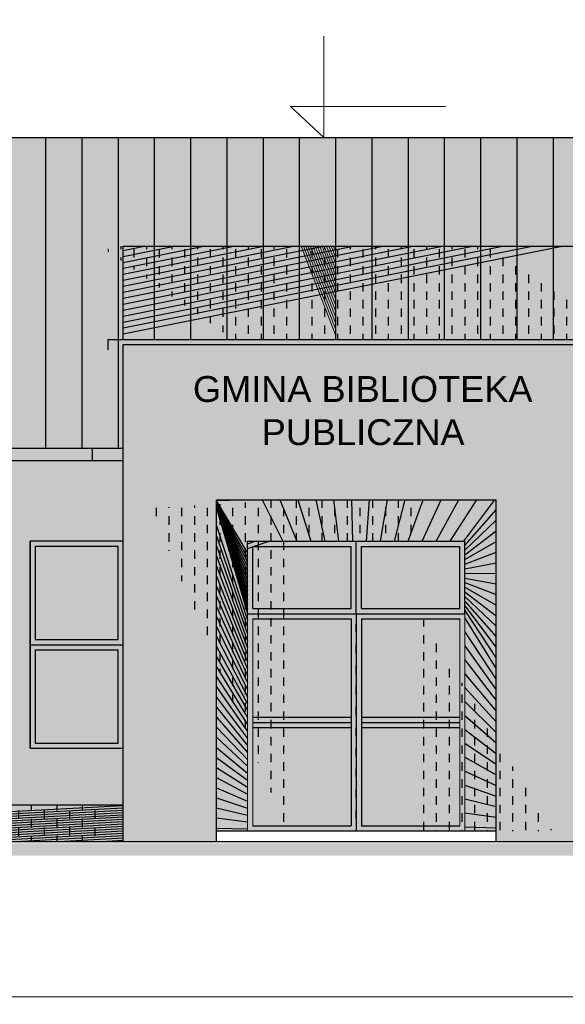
# Model space of a CAD drawing. Header units: millimetres. Extents: x 6197 to 108098, y 4257 to 29730.
# Tile 7 of 148: x 7920 to 8447, y 11440 to 12391. Entities that reach past the tile are written whole.
import ezdxf

# ---------------------------------------------------------------- set-up
doc = ezdxf.new("R2010")
doc.units = ezdxf.units.MM
doc.layers.add('&_opisy_100', color=51, linetype='Continuous', lineweight=20)
doc.layers.add('R-TAB', color=1, linetype='Continuous')
doc.styles.add('Romans', font='romans.shx', dxfattribs={"width": 0.75})
doc.styles.get("Standard").update_dxf_attribs({"font": 'arial.ttf'})

msp = doc.modelspace()

# ---------------------------------------------------------------- hatches: boundary and pattern name
h = msp.add_hatch(color=256)
h.set_gradient(color1=(73, 72, 81), color2=(73, 72, 81))
h.paths.add_polyline_path([(7350.187054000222, 12306.97812734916), (7305.187054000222, 12306.97812734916), (7305.187054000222, 11976.97812734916), (7350.187054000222, 11976.97812734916)])
h.paths.add_polyline_path([(7385.187054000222, 12276.97812734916), (7350.187054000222, 12276.97812734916), (7350.187054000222, 11976.97812734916), (7385.187054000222, 11976.97812734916)])
h.paths.add_polyline_path([(7420.187054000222, 12276.97812734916), (7385.187054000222, 12276.97812734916), (7385.187054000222, 11976.97812734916), (7420.187054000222, 11976.97812734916)])
h.paths.add_polyline_path([(7455.187054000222, 12276.97812734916), (7420.187054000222, 12276.97812734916), (7420.187054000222, 11976.97812734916), (7455.187054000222, 11976.97812734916)])
h.paths.add_polyline_path([(7525.187054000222, 12276.97812734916), (7490.187054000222, 12276.97812734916), (7490.187054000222, 11976.97812734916), (7525.187054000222, 11976.97812734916)])
h.paths.add_polyline_path([(7490.187054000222, 12276.97812734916), (7455.187054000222, 12276.97812734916), (7455.187054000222, 11976.97812734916), (7490.187054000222, 11976.97812734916)])
h.paths.add_polyline_path([(7560.187054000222, 12276.97812734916), (7525.187054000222, 12276.97812734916), (7525.187054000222, 11976.97812734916), (7560.187054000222, 11976.97812734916)])
h.paths.add_polyline_path([(7595.187054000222, 12276.97812734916), (7560.187054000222, 12276.97812734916), (7560.187054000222, 11976.97812734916), (7595.187054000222, 11976.97812734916)])
h.paths.add_polyline_path([(7630.187054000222, 12276.97812734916), (7595.187054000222, 12276.97812734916), (7595.187054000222, 11976.97812734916), (7630.187054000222, 11976.97812734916)])
h.paths.add_polyline_path([(7665.187054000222, 12276.97812734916), (7630.187054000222, 12276.97812734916), (7630.187054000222, 11976.97812734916), (7665.187054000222, 11976.97812746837)])
h.paths.add_polyline_path([(7700.187054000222, 12276.97812734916), (7665.187054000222, 12276.97812734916), (7665.187054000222, 11976.97812746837), (7700.187054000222, 11976.97812746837)])
h.paths.add_polyline_path([(7735.187054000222, 12276.97812734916), (7700.187054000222, 12276.97812734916), (7700.187054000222, 11976.97812746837), (7735.187054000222, 11976.97812746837)])
h.paths.add_polyline_path([(7770.187054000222, 12276.97812734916), (7735.187054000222, 12276.97812734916), (7735.187054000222, 11976.97812746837), (7770.187054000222, 11976.97812746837)])
h.paths.add_polyline_path([(7805.187054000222, 12276.97812734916), (7770.187054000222, 12276.97812734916), (7770.187054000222, 11976.97812746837), (7805.187054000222, 11976.97812746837)])
h.paths.add_polyline_path([(7840.187054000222, 12276.97812734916), (7805.187054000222, 12276.97812734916), (7805.187054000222, 11976.97812746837), (7840.187054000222, 11976.97812746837)])
h.paths.add_polyline_path([(7875.187054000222, 12276.97812734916), (7840.187054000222, 12276.97812734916), (7840.187054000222, 11976.97812746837), (7875.187054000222, 11976.97812746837)])
h.paths.add_polyline_path([(7910.187054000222, 12276.97812734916), (7875.187054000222, 12276.97812734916), (7875.187054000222, 11976.97812746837), (7910.187054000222, 11976.97812746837)])
h.paths.add_polyline_path([(7945.187054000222, 12276.97812734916), (7910.187054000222, 12276.97812734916), (7910.187054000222, 11976.97812746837), (7945.187054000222, 11976.97812746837)])
h.paths.add_polyline_path([(7980.187054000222, 12276.97812734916), (7945.187054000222, 12276.97812734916), (7945.187054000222, 11976.97812746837), (7980.187054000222, 11976.97812746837)])
h.paths.add_polyline_path([(8015.187054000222, 12276.97812734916), (7980.187054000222, 12276.97812734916), (7980.187054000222, 11976.97812746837), (8015.187054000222, 11976.97812746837)])
h.paths.add_polyline_path([(8050.187054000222, 12276.97812734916), (8015.187054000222, 12276.97812734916), (8015.187054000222, 12081.97812734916), (8050.18705423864, 12081.97812734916)], flags=17)
h.paths.add_polyline_path([(8085.187054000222, 12276.97812734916), (8050.187054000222, 12276.97812734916), (8050.18705423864, 12081.97812734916), (8085.18705423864, 12081.97812734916)], flags=17)
h.paths.add_polyline_path([(8120.187054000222, 12276.97812734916), (8085.187054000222, 12276.97812734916), (8085.18705423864, 12081.97812734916), (8120.18705423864, 12081.97812734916)], flags=17)
h.paths.add_polyline_path([(8155.187054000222, 12276.97812734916), (8120.187054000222, 12276.97812734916), (8120.18705423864, 12081.97812734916), (8155.18705423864, 12081.97812734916)], flags=17)
h.paths.add_polyline_path([(8190.187054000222, 12276.97812734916), (8155.187054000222, 12276.97812734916), (8155.18705423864, 12081.97812734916), (8190.18705423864, 12081.97812734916)], flags=17)
h.paths.add_polyline_path([(8225.187054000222, 12276.97812734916), (8190.187054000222, 12276.97812734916), (8190.18705423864, 12081.97812734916), (8225.18705423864, 12081.97812734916)], flags=17)
h.paths.add_polyline_path([(8260.187054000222, 12276.97812734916), (8225.187054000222, 12276.97812734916), (8225.18705423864, 12081.97812734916), (8260.18705423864, 12081.97812734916)], flags=17)
h.paths.add_polyline_path([(8295.187054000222, 12276.97812734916), (8260.187054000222, 12276.97812734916), (8260.18705423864, 12081.97812734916), (8295.18705423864, 12081.97812734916)], flags=17)
h.paths.add_polyline_path([(8330.187054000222, 12276.97812734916), (8295.187054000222, 12276.97812734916), (8295.18705423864, 12081.97812734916), (8330.18705423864, 12081.97812734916)], flags=17)
h.paths.add_polyline_path([(8365.187054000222, 12276.97812734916), (8330.187054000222, 12276.97812734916), (8330.18705423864, 12081.97812734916), (8365.18705423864, 12081.97812734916)], flags=17)
h.paths.add_polyline_path([(8400.187054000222, 12276.97812734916), (8365.187054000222, 12276.97812734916), (8365.18705423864, 12081.97812734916), (8400.18705423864, 12081.97812734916)], flags=17)
h.paths.add_polyline_path([(8435.187054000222, 12276.97812734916), (8400.187054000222, 12276.97812734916), (8400.18705423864, 12081.97812734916), (8435.18705423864, 12081.97812734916)], flags=17)
h.paths.add_polyline_path([(8470.187054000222, 12276.97812734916), (8435.187054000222, 12276.97812734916), (8435.18705423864, 12081.97812734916), (8470.187054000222, 12081.97812734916)], flags=17)
h.paths.add_polyline_path([(8505.187054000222, 12276.97812734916), (8470.187054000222, 12276.97812734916), (8470.187054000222, 12081.97812734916), (8015.187054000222, 12081.97812734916), (8015.187054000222, 11976.97812746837), (8020.187054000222, 11976.97812746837), (8020.187054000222, 12076.97812734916), (8470.187054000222, 12076.97812734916), (8470.187054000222, 11976.97812746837), (8505.187054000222, 11976.97812746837)])
h.paths.add_polyline_path([(8540.187054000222, 12276.87434111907), (8505.187054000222, 12276.87434111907), (8505.187054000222, 11976.97812746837), (8540.187054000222, 11976.97812746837)])
h.paths.add_polyline_path([(8575.187054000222, 12276.97812734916), (8540.187054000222, 12277.02377890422), (8540.187054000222, 11976.97812746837), (8575.187054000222, 11976.97812746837)])
h.paths.add_polyline_path([(8610.181326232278, 12276.97370671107), (8575.187054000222, 12276.97812734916), (8575.187054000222, 11976.97812746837), (8610.187054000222, 11976.97812746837)])
h.paths.add_polyline_path([(8645.187054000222, 12276.97812734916), (8610.204533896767, 12277.00032996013), (8610.187054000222, 11976.97812746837), (8645.187054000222, 11976.97812746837)])
h.paths.add_polyline_path([(8680.187054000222, 12276.97812734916), (8645.187054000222, 12276.97812734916), (8645.187054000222, 11976.97812746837), (8680.187054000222, 11976.97812746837)])
h.paths.add_polyline_path([(8715.187054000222, 12276.97812734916), (8680.187054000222, 12276.97812734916), (8680.187054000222, 11976.97812746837), (8715.187054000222, 11976.97812746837)])
h.paths.add_polyline_path([(8750.187054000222, 12276.97812734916), (8715.187054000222, 12276.97812734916), (8715.187054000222, 11976.97812746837), (8750.187054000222, 11976.97812746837)])
h.paths.add_polyline_path([(8785.187054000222, 12276.97812734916), (8750.187054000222, 12276.97812734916), (8750.187054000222, 11976.97812746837), (8785.187054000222, 11976.97812746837)])
h.paths.add_polyline_path([(8820.187054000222, 12276.97812734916), (8785.187054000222, 12276.97812734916), (8785.187054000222, 11976.97812746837), (8820.187054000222, 11976.97812746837)])
h.paths.add_polyline_path([(8855.187054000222, 12276.97812734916), (8820.187054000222, 12276.97812734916), (8820.187054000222, 11976.97812746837), (8855.187054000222, 11976.97812746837)])
h.paths.add_polyline_path([(8890.187054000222, 12276.97812734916), (8855.187054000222, 12276.97812734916), (8855.187054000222, 11976.97812746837), (8890.187054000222, 11976.97812746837)])
h.paths.add_polyline_path([(8925.187054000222, 12276.97812734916), (8890.187054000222, 12276.97812734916), (8890.187054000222, 11976.97812746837), (8925.187054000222, 11976.97812746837)])
h.paths.add_polyline_path([(8960.187054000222, 12276.97812734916), (8925.187054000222, 12276.97812734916), (8925.187054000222, 11976.97812746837), (8960.187054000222, 11976.97812746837)])
h.paths.add_polyline_path([(8995.187054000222, 12276.97812734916), (8960.187054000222, 12276.97812734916), (8960.187054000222, 11976.97812746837), (8995.187054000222, 11976.97812746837)])
h.paths.add_polyline_path([(9030.187054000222, 12276.97812734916), (8995.187054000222, 12276.97812734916), (8995.187054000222, 11976.97812746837), (9030.187054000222, 11976.97812746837)])
h.paths.add_polyline_path([(9065.187054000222, 12276.97812734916), (9030.187054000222, 12276.97812734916), (9030.187054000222, 11976.97812746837), (9065.187054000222, 11976.97812746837)])
h.paths.add_polyline_path([(9106.187054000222, 12276.97812734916), (9065.187054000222, 12276.97812734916), (9065.187054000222, 11976.97812746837), (9106.187054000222, 11976.97812746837)])
h.paths.add_polyline_path([(9151.187054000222, 12306.97812734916), (9106.187054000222, 12306.97812734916), (9106.187054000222, 11976.97812746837), (9151.187054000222, 11976.97812746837)])
h.paths.add_polyline_path([(9196.187054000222, 12306.97812734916), (9151.187054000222, 12306.97812734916), (9151.187054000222, 12226.97812734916), (9151.187054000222, 11976.97812746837), (9196.187054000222, 11976.97812746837)])
h.paths.add_polyline_path([(9231.187054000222, 12276.97812722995), (9196.187054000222, 12276.97812722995), (9196.187054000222, 11976.97812746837), (9231.187054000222, 11976.97812746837)])
h.paths.add_polyline_path([(9266.187054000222, 12276.97812722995), (9231.187054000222, 12276.97812722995), (9231.187054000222, 11976.97812746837), (9266.187054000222, 11976.97812746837)])
h.paths.add_polyline_path([(9301.187054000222, 12276.97812722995), (9266.187054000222, 12276.97812722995), (9266.187054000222, 11976.97812746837), (9301.187054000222, 11976.97812746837)])
h.paths.add_polyline_path([(9336.187054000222, 12276.97812722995), (9301.187054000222, 12276.97812722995), (9301.187054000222, 11976.97812746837), (9336.187054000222, 11976.97812746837)])
h.paths.add_polyline_path([(9371.18705423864, 12276.97812722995), (9336.187054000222, 12276.97812722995), (9336.187054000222, 11976.97812746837), (9371.18705423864, 11976.97812746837)])
h.paths.add_polyline_path([(9406.18705423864, 12276.97812722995), (9371.18705423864, 12276.97812722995), (9371.18705423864, 11976.97812746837), (9406.18705423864, 11976.97812746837)])
h.paths.add_polyline_path([(9441.18705423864, 12276.97812722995), (9406.18705423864, 12276.97812722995), (9406.18705423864, 11976.97812746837), (9441.18705423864, 11976.97812746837)])
h.paths.add_polyline_path([(9476.18705423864, 12276.97812722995), (9441.18705423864, 12276.97812722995), (9441.18705423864, 11976.97812746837), (9476.18705423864, 11976.97812746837)])
h.paths.add_polyline_path([(9511.18705423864, 12276.97812722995), (9476.18705423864, 12276.97812722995), (9476.18705423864, 11976.97812746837), (9511.18705423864, 11976.97812746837)])
h.paths.add_polyline_path([(9546.18705423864, 12276.97812722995), (9511.18705423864, 12276.97812722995), (9511.18705423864, 11976.97812746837), (9546.18705423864, 11976.97812746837)])
h.paths.add_polyline_path([(9581.18705423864, 12276.97812722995), (9546.18705423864, 12276.97812722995), (9546.18705423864, 11976.97812746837), (9581.18705423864, 11976.97812746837)])
h.paths.add_polyline_path([(9616.18705423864, 12276.97812722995), (9581.18705423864, 12276.97812722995), (9581.18705423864, 11976.97812746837), (9616.18705423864, 11976.97812746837)])
h.paths.add_polyline_path([(9651.18705423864, 12276.97812722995), (9616.18705423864, 12276.97812722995), (9616.18705423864, 11976.97812746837), (9651.18705423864, 11976.97812746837)])
h.paths.add_polyline_path([(9686.18705423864, 12276.97812722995), (9651.18705423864, 12276.97812722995), (9651.18705423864, 11976.97812746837), (9686.18705423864, 11976.97812746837)])
h.paths.add_polyline_path([(9721.18705423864, 12276.97812722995), (9686.18705423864, 12276.97812722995), (9686.18705423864, 11976.97812746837), (9721.18705423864, 11976.97812746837)])
h.paths.add_polyline_path([(9756.18705423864, 12276.97812722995), (9721.18705423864, 12276.97812722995), (9721.18705423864, 11976.97812746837), (9756.18705423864, 11976.97812746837)])
h.paths.add_polyline_path([(9791.18705423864, 12276.97812722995), (9756.18705423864, 12276.97812722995), (9756.18705423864, 11976.97812746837), (9791.18705423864, 11976.97812746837)])
h.paths.add_polyline_path([(9826.18705423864, 12276.97812722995), (9791.18705423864, 12276.97812722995), (9791.18705423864, 11976.97812746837), (9826.18705423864, 11976.97812746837)])
h.paths.add_polyline_path([(9861.18705423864, 12276.97812722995), (9826.18705423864, 12276.97812722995), (9826.18705423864, 11976.97812746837), (9861.18705423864, 11976.97812746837)])
h.paths.add_polyline_path([(9896.18705423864, 12276.97812722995), (9861.18705423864, 12277.01540743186), (9861.18705423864, 12081.97812734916), (9896.18705423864, 12081.97812734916)])
h.paths.add_polyline_path([(9931.18705423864, 12276.97812722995), (9896.18705423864, 12276.97812722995), (9896.18705423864, 12081.97812734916), (9931.18705423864, 12081.97812734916)], flags=17)
h.paths.add_polyline_path([(9966.18705423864, 12276.97812722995), (9931.18705423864, 12276.97812722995), (9931.18705423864, 12081.97812734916), (9966.18705423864, 12081.97812734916)], flags=17)
h.paths.add_polyline_path([(10001.18705423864, 12276.97812722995), (9966.18705423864, 12276.97812722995), (9966.18705423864, 12081.97812734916), (10001.18705423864, 12081.97812734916)], flags=17)
h.paths.add_polyline_path([(10036.18705423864, 12276.97812722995), (10001.18705423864, 12276.97812722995), (10001.18705423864, 12081.97812734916), (10036.18705423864, 12081.97812734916)], flags=17)
h.paths.add_polyline_path([(10071.18705423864, 12276.97812722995), (10036.18705423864, 12276.97812722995), (10036.18705423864, 12081.97812734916), (10071.18705423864, 12081.97812734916)], flags=17)
h.paths.add_polyline_path([(10106.18705423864, 12276.97812734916), (10071.18705423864, 12276.97812722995), (10071.18705423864, 12081.97812734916), (10106.18705423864, 12081.97812734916)], flags=17)
h.paths.add_polyline_path([(10141.18705423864, 12276.97812734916), (10106.18705423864, 12276.97812734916), (10106.18705423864, 12081.97812734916), (10141.18705423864, 12081.97812734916)], flags=17)
h.paths.add_polyline_path([(10176.18705423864, 12276.97812734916), (10141.18705423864, 12276.97812734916), (10141.18705423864, 12081.97812734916), (10176.18705447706, 12081.97812734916)], flags=17)
h.paths.add_polyline_path([(10211.18705423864, 12276.97812711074), (10176.18705423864, 12276.97812734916), (10176.18705447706, 12081.97812734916), (10211.18705423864, 12081.97812734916)], flags=17)
h.paths.add_polyline_path([(10246.18705423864, 12276.97812711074), (10211.18705423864, 12276.97812711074), (10211.18705423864, 12081.97812734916), (10246.18705447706, 12081.97812734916)], flags=17)
h.paths.add_polyline_path([(10281.18705423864, 12276.97812711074), (10246.18705423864, 12276.97812711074), (10246.18705447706, 12081.97812734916), (10281.18705423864, 12081.97812734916)], flags=17)
h.paths.add_polyline_path([(10316.18705423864, 12276.97812711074), (10281.18705423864, 12276.97812711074), (10281.18705423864, 12081.97812734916), (10316.18705447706, 12081.97812734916)], flags=17)
h.paths.add_polyline_path([(10351.18705423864, 12276.97812734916), (10316.18705423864, 12276.97812711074), (10316.18705447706, 12081.97812734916), (9861.18705423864, 12081.97812734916), (9861.18705423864, 11976.97812746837), (9868.187054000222, 11976.97812746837), (9868.187054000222, 12076.97812734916), (10318.18705400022, 12076.97812734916), (10318.18705400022, 11976.97812746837), (10351.18705423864, 11976.97812746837)])
h.paths.add_polyline_path([(10386.18705423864, 12276.97812746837), (10351.18705423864, 12276.97812734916), (10351.18705423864, 11976.97812746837), (10386.18705423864, 11976.97812746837)])
h.paths.add_polyline_path([(10421.18705423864, 12276.97812746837), (10386.18705423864, 12276.97812746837), (10386.18705423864, 11976.97812746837), (10421.18705423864, 11976.97812746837)])
h.paths.add_polyline_path([(10456.18705423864, 12276.97812746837), (10421.18705423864, 12276.97812746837), (10421.18705423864, 11976.97812746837), (10456.18705423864, 11976.97812746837)])
h.paths.add_polyline_path([(10491.18705423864, 12276.97812746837), (10456.18705423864, 12276.97812746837), (10456.18705423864, 11976.97812746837), (10491.18705423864, 11976.97812746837)])
h.paths.add_polyline_path([(10526.18705423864, 12276.97812746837), (10491.18705423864, 12276.97812746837), (10491.18705423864, 11976.97812746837), (10526.18705423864, 11976.97812746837)])
h.paths.add_polyline_path([(10561.18705423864, 12276.97812746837), (10526.18705423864, 12276.97812746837), (10526.18705423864, 11976.97812746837), (10561.18705423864, 11976.97812746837)])
h.paths.add_polyline_path([(10596.18705423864, 12276.97812746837), (10561.18705423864, 12276.97812746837), (10561.18705423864, 11976.97812746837), (10596.18705423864, 11976.97812746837)])
h.paths.add_polyline_path([(10631.18705423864, 12276.97812746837), (10596.18705423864, 12276.97812746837), (10596.18705423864, 11976.97812746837), (10631.18705423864, 11976.97812746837)])
h.paths.add_polyline_path([(10666.18705423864, 12276.97812746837), (10631.18705423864, 12276.97812746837), (10631.18705423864, 11976.97812746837), (10666.18705423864, 11976.97812746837)])
h.paths.add_polyline_path([(10701.18705423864, 12276.97812746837), (10666.18705423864, 12276.97812746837), (10666.18705423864, 11976.97812746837), (10701.18705423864, 11976.97812734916)])
h.paths.add_polyline_path([(10736.18705423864, 12276.97812746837), (10701.18705423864, 12276.97812746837), (10701.18705423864, 11976.97812734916), (10736.18705423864, 11976.97812734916)])
h.paths.add_polyline_path([(10771.18705423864, 12276.97812746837), (10736.18705423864, 12276.97812746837), (10736.18705423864, 11976.97812734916), (10771.18705423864, 11976.97812734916)])
h.paths.add_polyline_path([(10806.18705447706, 12276.97812746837), (10771.18705423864, 12276.97812746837), (10771.18705423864, 11976.97812734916), (10806.18705447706, 11976.97812734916)])
h.paths.add_polyline_path([(10841.18705447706, 12276.97812746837), (10806.18705447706, 12276.97812746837), (10806.18705447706, 11976.97812734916), (10841.18705447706, 11976.97812734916)])
h.paths.add_polyline_path([(10876.18705447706, 12276.97812746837), (10841.18705447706, 12276.97812746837), (10841.18705447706, 11976.97812734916), (10876.18705447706, 11976.97812734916)])
h.paths.add_polyline_path([(10911.18705447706, 12276.97812746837), (10876.18705447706, 12276.97812746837), (10876.18705447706, 11976.97812734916), (10911.18705447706, 11976.97812734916)])
h.paths.add_polyline_path([(10981.18705447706, 12276.97812746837), (10946.18705447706, 12276.97812746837), (10946.18705447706, 11976.97812734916), (10981.18705447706, 11976.97812734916)])
h.paths.add_polyline_path([(10946.18705447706, 12276.97812746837), (10911.18705447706, 12276.97812746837), (10911.18705447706, 11976.97812734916), (10946.18705447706, 11976.97812734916)])
h.paths.add_polyline_path([(10990.18705400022, 12276.97812734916), (10981.18705447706, 12276.97812746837), (10981.18705447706, 11976.97812734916), (10990.18705400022, 11976.97812734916), (10990.18705400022, 11976.97812746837)])
h.paths.add_polyline_path([(11035.18705400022, 12306.97812734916), (10990.18705400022, 12306.97812734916), (10990.18705400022, 11976.97812734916), (11035.18705400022, 11976.97812734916)])
at = {"lineweight": 20}
h = msp.add_hatch(color=256, dxfattribs=at)
h.set_gradient(color1=(205, 96, 50), color2=(205, 96, 50), tint=1)
h.paths.add_polyline_path([(8020.187054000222, 12081.97812734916), (8470.187054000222, 12081.97812746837), (8470.187054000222, 12171.97812746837), (8020.187054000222, 12171.97812734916)])
at = {"true_color": 0x494851}
h = msp.add_hatch(dxfattribs=at)
h.set_pattern_fill('AR-BRSTD', color=251, scale=0.121)
h.set_pattern_definition([(0, (-1177856193.5195, -935726152.0486246), (0, 8.1967578), []), (90, (-1177856193.5195, -935726152.0486246), (-12.2936, 8.1967578), [8.1967578, -8.1967578])])
h.paths.add_polyline_path([(8470.187054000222, 12171.97812746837), (8020.187054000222, 12171.97812734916), (8020.187054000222, 12081.97812734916), (8470.187054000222, 12081.97812746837)])
at = {"lineweight": 20, "true_color": 0x494851}
h = msp.add_hatch(dxfattribs=at)
h.set_pattern_fill('AR-BRSTD', color=251, scale=0.121, style=0)
h.set_pattern_definition([(0, (-1177847411.119674, -935720779.4263076), (0, 8.1967578), []), (90, (-1177847411.119674, -935720779.4263076), (-12.2936, 8.1967578), [8.1967578, -8.1967578])])
h.paths.add_polyline_path([(8225.18705423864, 12171.97812734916), (8190.18705423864, 12171.97812734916), (8190.18705423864, 12081.97812734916), (8225.18705423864, 12081.97812734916)])
h = msp.add_hatch(color=256)
h.set_gradient(color1=(147, 149, 152), color2=(147, 149, 152))
h.paths.add_polyline_path([(8380.187054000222, 11926.97812746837), (8380.187054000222, 11596.97812734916), (8470.187054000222, 11596.97812734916), (8470.187054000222, 12076.97812734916), (8020.187054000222, 12076.97812734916), (8020.187054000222, 11631.97812734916), (8020.187054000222, 11596.97812734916), (8110.187054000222, 11596.97812734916), (8110.187054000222, 11926.97812746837)])
h = msp.add_hatch(color=256)
h.set_gradient(color1=(255, 255, 255), color2=(234, 234, 230))
h.paths.add_polyline_path([(7368.408655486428, 11964.97812734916), (7350.187054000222, 11964.97812734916), (7350.187054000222, 11976.97812734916), (7305.187054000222, 11976.97812734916), (7305.187054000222, 11631.97812734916), (7368.408655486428, 11631.97812734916)])
h.paths.add_polyline_path([(7425.187054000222, 11886.97812734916), (7425.187054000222, 11964.97812734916), (7380.408655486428, 11964.97812734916), (7380.408655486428, 11631.97812734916), (7425.187053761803, 11631.97812734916), (7425.187053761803, 11686.97812746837)])
h.paths.add_polyline_path([(8020.187054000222, 11964.97812734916), (7515.187054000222, 11964.97812734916), (7515.187054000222, 11886.97812734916), (7515.187054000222, 11686.97812734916), (7515.187053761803, 11631.97812734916), (8020.187054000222, 11631.97812746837), (8020.187054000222, 11686.97812734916), (7930.187054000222, 11686.97812734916), (7930.187054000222, 11886.97812734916), (8020.187054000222, 11886.97812734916)])
h.paths.add_polyline_path([(7575.187054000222, 11886.97812734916), (7665.187054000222, 11886.97812734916), (7780.187054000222, 11886.97812734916), (7870.187054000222, 11886.97812734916), (7870.187054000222, 11686.97812734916), (7780.187054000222, 11686.97812734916), (7665.187054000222, 11687.05812727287), (7665.187054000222, 11686.97812734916), (7575.187054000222, 11686.97812734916)], flags=16)
h.paths.add_polyline_path([(7580.187054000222, 11791.97812734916), (7660.187054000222, 11791.97812734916), (7660.187054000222, 11791.97812746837)], flags=0)
h.paths.add_polyline_path([(7660.187054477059, 11691.97812722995), (7660.187054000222, 11691.97812734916), (7580.187054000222, 11691.97812722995), (7580.18705423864, 11691.97812711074)], flags=0)
h.paths.add_polyline_path([(7785.187054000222, 11791.97812734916), (7865.187054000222, 11791.97812734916), (7865.187054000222, 11791.97812746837)], flags=0)
h.paths.add_polyline_path([(7865.187054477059, 11691.97812722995), (7865.187054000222, 11691.97812734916), (7785.187054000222, 11691.97812722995), (7785.18705423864, 11691.97812711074)], flags=0)
h.paths.add_polyline_path([(8975.187054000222, 11964.97812722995), (8470.187054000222, 11964.97812734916), (8470.187054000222, 11886.97812734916), (8560.187054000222, 11886.97812734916), (8560.187054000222, 11686.97812734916), (8470.187054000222, 11686.97812734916), (8470.187054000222, 11631.97812734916), (8975.187053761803, 11631.97812734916), (8975.187053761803, 11686.97812746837), (8975.187054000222, 11886.97812734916)])
h.paths.add_polyline_path([(8710.187054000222, 11886.97812734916), (8825.187054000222, 11886.97812734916), (8915.187054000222, 11886.97812734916), (8915.187054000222, 11686.97812734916), (8825.187054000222, 11686.97812734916), (8710.187054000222, 11687.05812727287), (8710.187054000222, 11686.97812734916), (8620.187054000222, 11686.97812734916), (8620.187054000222, 11886.97812734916)], flags=16)
h.paths.add_polyline_path([(8705.18705423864, 11791.97812734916), (8705.187054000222, 11791.97812734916), (8625.187054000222, 11791.97812746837), (8625.18705423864, 11791.97812734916)], flags=0)
h.paths.add_polyline_path([(8710.187054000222, 11693.05812727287), (8825.187054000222, 11693.05812727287)], flags=0)
h.paths.add_polyline_path([(8705.18705423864, 11691.97812722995), (8705.187054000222, 11691.97812722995), (8625.187054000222, 11691.97812734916)], flags=0)
h.paths.add_polyline_path([(8830.18705423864, 11791.97812734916), (8910.18705423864, 11791.97812734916), (8910.187054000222, 11791.97812734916), (8830.187054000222, 11791.97812746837)], flags=0)
h.paths.add_polyline_path([(8910.18705423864, 11691.97812722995), (8910.187054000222, 11691.97812722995), (8830.187054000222, 11691.97812734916)], flags=0)
h.paths.add_polyline_path([(9151.187054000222, 11976.97812746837), (9106.187054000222, 11976.97812746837), (9106.187054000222, 11964.97812722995), (9065.187054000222, 11964.97812722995), (9065.187054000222, 11886.97812734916), (9065.187054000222, 11686.97812734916), (9065.187053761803, 11631.97812734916), (9151.187054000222, 11631.97812734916)])
h.paths.add_polyline_path([(9214.408655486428, 11964.97812711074), (9196.187054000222, 11964.97812711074), (9196.187054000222, 11976.97812746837), (9151.187054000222, 11976.97812746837), (9151.187054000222, 11631.97812734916), (9214.408655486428, 11631.97812722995)])
h.paths.add_polyline_path([(9271.187054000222, 11886.97812734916), (9271.187054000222, 11964.97812711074), (9226.408655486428, 11964.97812711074), (9226.408655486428, 11631.97812722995), (9271.187053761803, 11631.97812722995), (9271.187053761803, 11686.97812746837)])
h.paths.add_polyline_path([(9868.187054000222, 11964.97812711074), (9361.187054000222, 11964.97812711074), (9361.187054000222, 11886.97812734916), (9361.187054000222, 11686.97812734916), (9361.187053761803, 11631.97812722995), (9868.187054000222, 11631.97812734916), (9868.187054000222, 11686.97812734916), (9778.187054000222, 11686.97812734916), (9778.187054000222, 11886.97812734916), (9868.187054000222, 11886.97812734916)])
h.paths.add_polyline_path([(9511.187054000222, 11886.97812734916), (9628.187054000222, 11886.97812734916), (9718.187054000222, 11886.97812734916), (9718.187054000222, 11686.97812734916), (9628.187054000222, 11686.97812734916), (9511.187054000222, 11687.05812727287), (9511.187054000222, 11686.97812734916), (9421.187054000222, 11686.97812734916), (9421.187054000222, 11886.97812734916)], flags=16)
h.paths.add_polyline_path([(9506.187054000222, 11791.97812734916), (9506.187054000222, 11791.97812746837), (9426.187054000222, 11791.97812734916)], flags=0)
h.paths.add_polyline_path([(9506.187054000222, 11691.97812734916), (9426.187054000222, 11691.97812722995), (9426.187053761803, 11691.97812722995)], flags=0)
h.paths.add_polyline_path([(9633.187054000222, 11791.97812734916), (9713.187054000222, 11791.97812734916), (9713.187054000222, 11791.97812746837)], flags=0)
h.paths.add_polyline_path([(9713.187054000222, 11691.97812734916), (9633.187054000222, 11691.97812722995), (9633.187053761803, 11691.97812722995)], flags=0)
h.paths.add_polyline_path([(10825.18705400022, 11964.97812746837), (10318.18705400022, 11964.97812734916), (10318.18705400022, 11886.97812734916), (10408.18705400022, 11886.97812734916), (10408.18705400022, 11686.97812734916), (10318.18705400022, 11686.97812734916), (10318.18705400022, 11631.97812734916), (10825.1870537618, 11631.97812722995), (10825.1870537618, 11686.97812746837), (10825.18705400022, 11886.97812734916)])
h.paths.add_polyline_path([(10468.18705400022, 11886.97812734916), (10558.18705400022, 11886.97812734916), (10675.18705400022, 11886.97812734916), (10765.18705400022, 11886.97812734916), (10765.18705400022, 11686.97812734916), (10675.18705400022, 11686.97812734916), (10558.18705400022, 11687.05812727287), (10558.18705400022, 11686.97812734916), (10468.18705400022, 11686.97812734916)], flags=16)
h.paths.add_polyline_path([(10473.18705423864, 11791.97812734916), (10553.18705423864, 11791.97812734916), (10553.18705400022, 11791.97812734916), (10473.18705400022, 11791.97812746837)], flags=0)
h.paths.add_polyline_path([(10558.18705400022, 11693.05812727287), (10675.18705400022, 11693.05812727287)], flags=0)
h.paths.add_polyline_path([(10473.18705400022, 11691.97812734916), (10553.18705423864, 11691.97812722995), (10553.18705400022, 11691.97812722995)], flags=0)
h.paths.add_polyline_path([(10680.18705423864, 11791.97812734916), (10760.18705423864, 11791.97812734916), (10760.18705400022, 11791.97812734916), (10680.18705400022, 11791.97812746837)], flags=0)
h.paths.add_polyline_path([(10760.18705423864, 11691.97812722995), (10760.18705400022, 11691.97812722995), (10680.18705400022, 11691.97812734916)], flags=0)
h.paths.add_polyline_path([(10959.96545251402, 11964.97812746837), (10915.18705400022, 11964.97812746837), (10915.18705400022, 11886.97812734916), (10915.18705400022, 11686.97812734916), (10915.1870537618, 11631.97812722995), (10959.96545251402, 11631.97812722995)])
h.paths.add_polyline_path([(11035.18705400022, 11976.97812734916), (10990.18705400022, 11976.97812734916), (10990.18705400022, 11964.97812746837), (10971.96545251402, 11964.97812746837), (10971.96545251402, 11884.97812711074), (10971.96545251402, 11631.97812722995), (11035.18705400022, 11631.97812734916)])
h = msp.add_hatch(color=256)
h.set_gradient(color1=(73, 72, 81), color2=(73, 72, 81))
h.paths.add_polyline_path([(7430.187054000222, 11976.97812734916), (7350.187054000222, 11976.97812734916), (7350.187054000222, 11964.97812734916), (7430.187054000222, 11964.97812734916)])
h.paths.add_polyline_path([(7510.187054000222, 11976.97812734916), (7430.187054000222, 11976.97812734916), (7430.187054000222, 11964.97812734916), (7510.187054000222, 11964.97812734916)])
h.paths.add_polyline_path([(7590.187054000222, 11976.97812734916), (7510.187054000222, 11976.97812734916), (7510.187054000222, 11964.97812734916), (7590.187054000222, 11964.97812734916)])
h.paths.add_polyline_path([(7670.187054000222, 11976.97812746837), (7590.187054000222, 11976.97812734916), (7590.187054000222, 11964.97812734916), (7670.187054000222, 11964.97812734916)])
h.paths.add_polyline_path([(7750.187054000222, 11976.97812746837), (7670.187054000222, 11976.97812746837), (7670.187054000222, 11964.97812734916), (7750.187054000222, 11964.97812734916)])
h.paths.add_polyline_path([(7830.187054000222, 11976.97812746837), (7750.187054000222, 11976.97812746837), (7750.187054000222, 11964.97812734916), (7830.187054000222, 11964.97812734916)])
h.paths.add_polyline_path([(7910.187054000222, 11976.97812746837), (7830.187054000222, 11976.97812746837), (7830.187054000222, 11964.97812734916), (7910.187054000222, 11964.97812734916)])
h.paths.add_polyline_path([(7990.187054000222, 11976.97812746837), (7910.187054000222, 11976.97812746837), (7910.187054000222, 11964.97812734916), (7990.187054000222, 11964.97812734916)])
h.paths.add_polyline_path([(8020.187054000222, 11976.97812746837), (7990.187054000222, 11976.97812746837), (7990.187054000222, 11964.97812734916), (8020.187054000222, 11964.97812734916)])
h = msp.add_hatch(color=256)
h.set_gradient(color1=(205, 96, 50), color2=(205, 96, 50))
h.paths.add_polyline_path([(8350.187054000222, 11886.97812746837), (8350.187054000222, 11816.97812746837), (8350.187054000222, 11606.97812746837), (8380.187054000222, 11606.97812746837), (8380.187054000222, 11926.97812746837), (8110.187054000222, 11926.97812746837), (8110.187054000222, 11918.97812746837), (8110.187054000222, 11910.97812746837), (8110.187054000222, 11606.97812746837), (8140.187053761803, 11606.97812746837), (8140.187053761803, 11816.97812746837), (8140.187053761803, 11886.97812746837)])
at = {"true_color": 0x494851}
h = msp.add_hatch(dxfattribs=at)
h.set_pattern_fill('AR-BRSTD', color=251, scale=0.121, style=0)
h.set_pattern_definition([(0, (-1177856909.411735, -935725090.4862372), (0, 8.1967578), []), (90, (-1177856909.411735, -935725090.4862372), (-12.2936, 8.1967578), [8.1967578, -8.1967578])])
h.paths.add_polyline_path([(8350.187054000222, 11886.97812746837), (8350.187054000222, 11816.97812746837), (8350.187054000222, 11606.97812746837), (8380.187054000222, 11606.97812746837), (8380.187054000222, 11926.97812746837), (8110.187054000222, 11926.97812746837), (8110.187054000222, 11918.97812746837), (8110.187054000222, 11910.97812746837), (8110.187054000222, 11606.97812746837), (8140.187053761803, 11606.97812746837), (8140.187053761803, 11816.97812746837), (8140.187053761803, 11886.97812746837)])
h = msp.add_hatch(color=256)
h.set_gradient(color1=(73, 72, 81), color2=(73, 72, 81))
h.paths.add_polyline_path([(8020.187054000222, 11786.97812734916), (8020.187054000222, 11886.97812734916), (7930.187054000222, 11886.97812734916), (7930.187054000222, 11786.97812734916)])
h.paths.add_polyline_path([(7935.187054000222, 11791.97812734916), (7935.187054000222, 11881.97812734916), (8015.187054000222, 11881.97812734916), (8015.187054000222, 11791.97812746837)], flags=16)
h = msp.add_hatch(color=256)
h.set_gradient(color1=(127, 223, 255))
h.paths.add_polyline_path([(8015.187053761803, 11881.97812734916), (7935.187053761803, 11881.97812734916), (7935.187053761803, 11791.97812734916), (8015.187053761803, 11791.97812746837)])
h.paths.add_polyline_path([(8015.187054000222, 11781.97812734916), (7935.187053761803, 11781.97812722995), (7935.187053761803, 11691.97812722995), (8015.187053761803, 11691.97812734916)])
h = msp.add_hatch(color=256)
h.set_gradient(color1=(73, 72, 81), color2=(73, 72, 81))
h.paths.add_polyline_path([(8245.187053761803, 11886.97812746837), (8140.187053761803, 11886.97812746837), (8140.187053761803, 11816.97812746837), (8245.187053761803, 11816.97812746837)])
h.paths.add_polyline_path([(8240.187053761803, 11881.97812746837), (8240.187053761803, 11821.97812734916), (8145.187053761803, 11821.97812758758), (8145.187053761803, 11881.97812746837)], flags=16)
h.paths.add_polyline_path([(8350.187054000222, 11886.97812746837), (8245.187054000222, 11886.97812746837), (8245.187054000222, 11878.97812746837), (8245.187053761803, 11816.97812746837), (8350.187054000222, 11816.97812746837)])
h.paths.add_polyline_path([(8250.187053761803, 11881.97812746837), (8345.18705423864, 11881.97812746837), (8345.187054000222, 11821.97812746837), (8250.187053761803, 11821.97812746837)], flags=16)
h.paths.add_polyline_path([(8245.187053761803, 11816.97812746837), (8140.187054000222, 11816.97812746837), (8140.187053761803, 11606.97812746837), (8245.187053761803, 11606.97812746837)])
h.paths.add_polyline_path([(8145.187053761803, 11611.978127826), (8240.187053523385, 11611.97812758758), (8240.187053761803, 11811.97812734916), (8145.187054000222, 11811.97812746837)], flags=16)
h.paths.add_polyline_path([(8350.187054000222, 11816.97812746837), (8245.187053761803, 11816.97812746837), (8245.187053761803, 11606.97812746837), (8350.187054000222, 11606.97812746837)])
h.paths.add_polyline_path([(8250.187053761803, 11811.97812746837), (8345.187054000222, 11811.97812746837), (8345.187054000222, 11611.97812758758), (8250.187053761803, 11611.97812746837)], flags=16)
h.paths.add_polyline_path([(8345.187054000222, 11716.97812746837), (8250.187053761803, 11716.97812770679), (8250.187053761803, 11711.97812758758), (8345.187054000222, 11711.97812758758)], flags=0)
h.paths.add_polyline_path([(8345.187054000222, 11711.97812758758), (8250.187053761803, 11711.97812758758), (8250.187053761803, 11706.97812758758), (8345.187054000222, 11706.97812746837)], flags=0)
h = msp.add_hatch(color=256)
h.set_gradient(color1=(127, 223, 255))
h.paths.add_polyline_path([(8145.187053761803, 11881.97812746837), (8145.187053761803, 11821.97812758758), (8240.187053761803, 11821.97812734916), (8240.187053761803, 11881.97812746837)])
h.paths.add_polyline_path([(8250.187053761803, 11881.97812746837), (8250.187053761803, 11821.97812746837), (8345.187054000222, 11821.97812746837), (8345.18705423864, 11881.97812746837)])
h.paths.add_polyline_path([(8240.187053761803, 11811.97812734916), (8145.187054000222, 11811.97812746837), (8145.187054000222, 11716.97812770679), (8240.187053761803, 11716.97812746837)])
h.paths.add_polyline_path([(8250.187053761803, 11811.97812746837), (8250.187053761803, 11716.97812770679), (8345.187054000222, 11716.97812746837), (8345.187054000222, 11811.97812746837)])
h.paths.add_polyline_path([(8240.187053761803, 11706.97812746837), (8145.187054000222, 11706.97812758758), (8145.187054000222, 11611.97812770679), (8240.187053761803, 11611.97812746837)])
h.paths.add_polyline_path([(8250.187053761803, 11706.97812758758), (8250.187053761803, 11611.97812746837), (8345.187054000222, 11611.97812758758), (8345.187054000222, 11706.97812746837)])
h = msp.add_hatch(color=256)
h.set_gradient(color1=(73, 72, 81), color2=(73, 72, 81))
h.paths.add_polyline_path([(8020.187053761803, 11686.97812746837), (8020.187053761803, 11786.97812746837), (7930.187053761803, 11786.97812746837), (7930.187053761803, 11686.97812746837)])
h.paths.add_polyline_path([(7935.187053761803, 11691.97812746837), (7935.187053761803, 11781.97812746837), (8015.187053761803, 11781.97812746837), (8015.187053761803, 11691.97812758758)], flags=16)
h = msp.add_hatch(color=256)
h.set_gradient(color1=(73, 72, 81), color2=(73, 72, 81))
h.paths.add_polyline_path([(8240.187053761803, 11711.97812770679), (8240.187053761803, 11716.97812746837), (8145.187054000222, 11716.97812770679), (8145.187054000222, 11711.97812770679)])
h.paths.add_polyline_path([(8240.187053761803, 11706.97812746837), (8240.187053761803, 11711.97812770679), (8145.187054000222, 11711.97812770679), (8145.187054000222, 11706.97812758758)])
h = msp.add_hatch(color=256)
h.set_gradient(color1=(205, 96, 50), color2=(205, 96, 50))
h.paths.add_polyline_path([(7368.408655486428, 11631.97812734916), (7305.187054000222, 11631.97812734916), (7305.187054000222, 11596.97812734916), (7330.187054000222, 11596.97812734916), (7368.408655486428, 11596.97812734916)])
h.paths.add_polyline_path([(7425.187054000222, 11596.97812734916), (8020.187054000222, 11596.97812734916), (8020.187054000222, 11631.97812746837), (7380.408655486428, 11631.97812734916), (7380.408655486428, 11596.97812734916)])
h = msp.add_hatch(dxfattribs=at)
h.set_pattern_fill('AR-BRSTD', color=251, scale=0.121)
h.set_pattern_definition([(0, (-1177856833.297898, -935726637.0486246), (0, 8.1967578), []), (90, (-1177856833.297898, -935726637.0486246), (-12.2936, 8.1967578), [8.1967578, -8.1967578])])
h.paths.add_polyline_path([(8020.187054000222, 11631.97812734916), (7380.408655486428, 11631.97812734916), (7380.408655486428, 11596.97812734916), (8020.187054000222, 11596.97812734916)])
at = {"lineweight": 0}
h = msp.add_hatch(dxfattribs=at)
h.set_pattern_fill('EARTH', color=256, scale=3)
h.set_pattern_definition([(0, (-5539.986513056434, 6211.269612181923), (19.05, 19.05), [19.05, -19.05]), (0, (-5539.986513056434, 6218.413362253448), (19.05, 19.05), [19.05, -19.05]), (0, (-5539.986513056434, 6225.557112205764), (19.05, 19.05), [19.05, -19.05]), (90, (-5537.605262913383, 6227.938362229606), (-19.05, 19.05), [19.05, -19.05]), (90, (-5530.461512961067, 6227.938362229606), (-19.05, 19.05), [19.05, -19.05]), (90, (-5523.31776300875, 6227.938362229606), (-19.05, 19.05), [19.05, -19.05])])
h.paths.add_polyline_path([(7083.430620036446, 11595.19436346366), (11333.96077927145, 11595.19436346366), (11333.96077927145, 11583.10596703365), (7083.430620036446, 11583.10596703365)])

# ---------------------------------------------------------------- linework, layer by layer
at = {"layer": '&_opisy_100', "color": 0}
msp.add_lwpolyline([(8213.889569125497, 12374.97195993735), (8213.889569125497, 12276.97812734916), (8181.763279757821, 12307.04432188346), (8331.505085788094, 12307.04432188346)], dxfattribs=at)
at = {"lineweight": 30}
for p, q in [((7350.187054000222, 12276.97812734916), (9106.187054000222, 12276.97812734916)), ((8020.187054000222, 12081.97812734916), (8020.187054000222, 12171.97812734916)), ((8020.187054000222, 12171.97812734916), (8470.187054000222, 12171.97812722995)), ((8005.187054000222, 12081.97812734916), (8485.187054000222, 12081.97812734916)), ((8005.187054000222, 12081.97812734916), (8005.187054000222, 12071.97812734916)), ((8020.187054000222, 11631.97812734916), (8020.187054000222, 12076.97812722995)), ((8020.187054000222, 12076.97812734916), (8470.187054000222, 12076.97812734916)), ((8020.187054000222, 11596.97812734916), (8020.187054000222, 12048.88354729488)), ((7305.187054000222, 11976.97812734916), (8020.187054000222, 11976.97812746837)), ((8110.187054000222, 11926.97812746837), (8380.187054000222, 11926.97812746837)), ((8110.187054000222, 11596.97812734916), (8110.187054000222, 11926.97812746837)), ((8380.187054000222, 11596.97812734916), (8380.187054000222, 11926.97812746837)), ((7082.450199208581, 11596.97812734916), (11333.49225696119, 11596.97812734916))]:
    msp.add_line(p, q, dxfattribs=at)
for p, q in [((7945.187054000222, 12276.97812734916), (7945.187054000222, 11976.97812734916)), ((7980.187054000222, 12276.97812734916), (7980.187054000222, 11976.97812734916)), ((8015.187054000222, 12276.97812734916), (8015.187054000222, 11976.97812734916)), ((8050.187054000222, 12276.97812734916), (8050.18705423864, 12081.97812734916)), ((8085.187054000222, 12276.97812734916), (8085.18705423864, 12081.97812734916)), ((8120.187054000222, 12276.97812734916), (8120.18705423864, 12081.97812734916)), ((8155.187054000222, 12276.97812734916), (8155.18705423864, 12081.97812734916)), ((8190.18705423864, 12276.97812734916), (8190.18705423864, 12081.97812734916)), ((8225.187054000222, 12276.97812734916), (8225.18705423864, 12081.97812734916)), ((8260.18705423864, 12276.97812734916), (8260.18705423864, 12081.97812734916)), ((8295.18705423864, 12276.97812734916), (8295.18705423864, 12081.97812734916)), ((8330.18705423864, 12276.97812734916), (8330.18705423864, 12081.97812734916)), ((8365.18705423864, 12276.97812734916), (8365.18705423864, 12081.97812734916)), ((8400.18705423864, 12276.97812734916), (8400.18705423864, 12081.97812734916)), ((8435.187054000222, 12276.97812734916), (8435.18705423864, 12081.97812734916)), ((7990.187054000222, 11976.97812734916), (7990.187054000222, 11964.97812734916)), ((7350.187054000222, 11964.97812734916), (8020.187054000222, 11964.97812734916)), ((8110.187054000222, 11926.97812746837), (8110.187054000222, 11918.97812746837)), ((8110.187054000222, 11910.97812746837), (8110.187054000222, 11918.97812746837)), ((7930.187054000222, 11686.97812734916), (7930.187054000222, 11886.97812734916)), ((7930.187054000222, 11686.97812734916), (7930.187054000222, 11886.97812734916)), ((7930.187054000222, 11686.97812734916), (7930.187054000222, 11886.97812734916)), ((8020.187054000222, 11886.97812734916), (7930.187054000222, 11886.97812734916)), ((7930.187054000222, 11886.97812734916), (7930.187054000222, 11686.97812734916)), ((7935.187054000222, 11881.97812734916), (7935.187054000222, 11791.97812734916)), ((8015.187054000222, 11881.97812734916), (7935.187054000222, 11881.97812734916)), ((8015.187054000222, 11791.97812734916), (8015.187054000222, 11881.97812734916)), ((8020.187054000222, 11686.97812734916), (8020.187054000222, 11886.97812734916)), ((8140.187053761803, 11886.97812746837), (8350.187054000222, 11886.97812746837)), ((8140.187053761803, 11816.97812746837), (8140.187053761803, 11886.97812746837)), ((8145.187053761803, 11881.97812746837), (8240.187053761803, 11881.97812746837)), ((8145.187053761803, 11821.97812746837), (8145.187053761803, 11881.97812746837)), ((8240.187053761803, 11821.97812758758), (8240.187053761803, 11881.97812746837)), ((8245.187053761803, 11816.97812746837), (8245.187053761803, 11886.97812746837)), ((8245.187054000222, 11878.97812746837), (8245.187054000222, 11886.97812746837)), ((8250.187053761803, 11881.97812746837), (8345.187054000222, 11881.97812746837)), ((8250.187053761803, 11821.97812758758), (8250.187053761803, 11881.97812746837)), ((8345.187054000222, 11821.97812746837), (8345.18705423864, 11881.97812746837)), ((8350.187054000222, 11816.97812746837), (8350.187054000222, 11886.97812746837)), ((8245.187054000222, 11858.97812746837), (8245.187054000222, 11866.97812746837)), ((8245.187054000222, 11838.97812746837), (8245.187054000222, 11846.97812746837)), ((8245.187054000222, 11818.97812746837), (8245.187054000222, 11826.97812746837)), ((8140.187053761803, 11816.97812746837), (8350.187054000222, 11816.97812746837)), ((8145.187053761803, 11821.97812758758), (8240.187053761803, 11821.97812734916)), ((8145.187053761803, 11821.97812758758), (8240.187053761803, 11821.97812734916)), ((8245.187053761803, 11816.97812746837), (8245.187053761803, 11606.97812746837)), ((8250.187053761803, 11821.97812746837), (8345.187054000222, 11821.97812746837)), ((8250.187053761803, 11821.97812746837), (8345.187054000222, 11821.97812746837)), ((8145.187054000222, 11811.97812746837), (8240.187053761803, 11811.97812734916)), ((8145.187054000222, 11811.97812746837), (8240.187053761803, 11811.97812734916)), ((8240.187053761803, 11811.97812746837), (8240.187053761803, 11611.97812746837)), ((8245.187054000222, 11798.97812746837), (8245.187054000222, 11806.97812746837)), ((8250.187053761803, 11811.97812746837), (8250.187053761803, 11611.97812746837)), ((8250.187053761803, 11811.97812746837), (8345.187054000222, 11811.97812746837)), ((8250.187053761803, 11811.97812746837), (8345.187054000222, 11811.97812746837)), ((7930.187054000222, 11786.97812734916), (8020.187054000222, 11786.97812734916)), ((7935.187053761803, 11791.97812734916), (8015.187053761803, 11791.97812746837)), ((8245.187054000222, 11778.97812746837), (8245.187054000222, 11786.97812746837)), ((7935.187054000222, 11781.97812746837), (7935.187054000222, 11691.97812722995)), ((7935.18705423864, 11781.97812722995), (8015.18705423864, 11781.97812734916)), ((8015.187054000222, 11691.97812734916), (8015.18705423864, 11781.97812746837)), ((8245.187054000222, 11758.97812746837), (8245.187054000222, 11766.97812746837)), ((8245.187054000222, 11738.97812746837), (8245.187054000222, 11746.97812746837)), ((8245.187054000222, 11718.97812746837), (8245.187054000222, 11726.97812746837)), ((8145.187053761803, 11716.97812770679), (8240.187053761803, 11716.97812746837)), ((8145.187054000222, 11711.97812770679), (8240.187053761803, 11711.97812770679)), ((8250.187053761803, 11716.97812770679), (8345.187053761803, 11716.97812746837)), ((8250.187053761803, 11711.97812758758), (8345.187054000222, 11711.97812758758)), ((8145.187054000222, 11706.97812758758), (8240.187053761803, 11706.97812746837)), ((8245.187054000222, 11698.97812746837), (8245.187054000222, 11706.97812746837)), ((8250.187054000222, 11706.97812758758), (8345.187053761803, 11706.97812746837)), ((7935.187054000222, 11691.97812722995), (8015.187054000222, 11691.97812734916)), ((7930.187054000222, 11686.97812734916), (8020.187054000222, 11686.97812734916)), ((8245.187054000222, 11678.97812746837), (8245.187054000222, 11686.97812746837)), ((8245.187054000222, 11658.97812746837), (8245.187054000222, 11666.97812746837)), ((8245.187054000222, 11638.97812746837), (8245.187054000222, 11646.97812746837)), ((8020.187054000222, 11631.97812746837), (7380.408655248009, 11631.97812734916)), ((8245.187054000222, 11618.97812746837), (8245.187054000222, 11626.97812746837)), ((8380.187054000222, 11606.97812746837), (8110.187054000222, 11606.97812746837)), ((8145.187053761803, 11611.97812770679), (8240.187053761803, 11611.97812746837)), ((8250.187053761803, 11611.97812746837), (8345.187054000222, 11611.97812758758))]:
    msp.add_line(p, q)
at = {"lineweight": 20}
for p, q in [((8140.187053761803, 11606.97812746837), (8140.187054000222, 11816.97812746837)), ((8140.187053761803, 11606.97812746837), (8140.187053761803, 11816.97812746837)), ((8350.187054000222, 11606.97812746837), (8350.187054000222, 11816.97812746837)), ((8145.187054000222, 11611.978127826), (8145.187054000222, 11811.97812758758)), ((8145.187053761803, 11611.978127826), (8145.187053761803, 11811.97812746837)), ((8345.187054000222, 11611.97812758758), (8345.187054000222, 11811.97812746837))]:
    msp.add_line(p, q, dxfattribs=at)
at = {"lineweight": 0}
msp.add_line((7082.450199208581, 11446.97812734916), (11333.49225696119, 11446.97812734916), dxfattribs=at)

# ---------------------------------------------------------------- texts
at = {"layer": '&_opisy_100', "color": 0, "insert": (7256.240258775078, 12395.36144481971), "char_height": 30, "width": 841.2765625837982, "attachment_point": 1, "rotation": 359.99999780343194, "style": 'Romans'}
msp.add_mtext('\\A1;\\pi-90,l120,t120;+ 7,15', dxfattribs=at)
at = {"color": 250, "lineweight": 20, "insert": (7980.187054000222, 12046.53337978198), "char_height": 25, "attachment_point": 1}
msp.add_mtext_dynamic_manual_height_columns('\\pi107.2622,t107.2622,132.2622;GMINA BIBLIOTEKA \\P\\pi173.66738,t173.66738,198.66738;PUBLICZNA', width=540.7010710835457, gutter_width=12.5, heights=[0], dxfattribs=at)
at = {"layer": 'R-TAB', "color": 0, "ltscale": 24, "insert": (8054.142809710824, 11524.5361082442), "char_height": 30, "width": 2065.84350681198, "attachment_point": 1}
msp.add_mtext('\\pi772.57046;ELEWACJA POŁUDNIOWA', dxfattribs=at)

doc.saveas('drawing.dxf')
